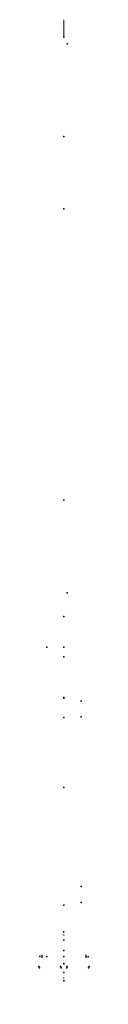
# Model space of a CAD drawing. Header units: millimetres. Extents: x -720 to -471, y -2529 to 2342.
import ezdxf

# ---------------------------------------------------------------- set-up
doc = ezdxf.new("R2010")
doc.units = ezdxf.units.MM
doc.header["$LTSCALE"] = 0.5
doc.layers.get('0').update_dxf_attribs({"lineweight": 18})
for name, color, linetype in [('04___PRT_ALL_DTM_PNT', 7, 'Continuous'), ('04___PRT_ALL_DTM_PNT_1', 7, 'Continuous'), ('04___PRT_ALL_DTM_PNT_13', 7, 'Continuous'), ('04___PRT_ALL_DTM_PNT_2', 7, 'Continuous'), ('04___PRT_ALL_DTM_PNT_26', 7, 'Continuous'), ('04___PRT_ALL_DTM_PNT_30', 7, 'Continuous'), ('04___PRT_ALL_DTM_PNT_38', 7, 'Continuous'), ('04___PRT_ALL_DTM_PNT_40', 7, 'Continuous'), ('04___PRT_ALL_DTM_PNT_42', 7, 'Continuous'), ('04___PRT_ALL_DTM_PNT_53', 7, 'Continuous'), ('04___PRT_ALL_DTM_PNT_55', 7, 'Continuous'), ('04___PRT_ALL_DTM_PNT_56', 7, 'Continuous'), ('04___PRT_ALL_DTM_PNT_57', 7, 'Continuous'), ('04___PRT_ALL_DTM_PNT_9', 7, 'Continuous'), ('04__ASM_ALL_DTM_PNT_1', 7, 'Continuous'), ('04__ASM_ALL_DTM_PNT_3', 7, 'Continuous'), ('04__ASM_ALL_DTM_PNT_7', 7, 'Continuous'), ('04__ASM_ALL_DTM_PNT_9', 7, 'Continuous'), ('1_AXIS', 7, 'Continuous')]:
    doc.layers.add(name, color=color, linetype=linetype)

# ---------------------------------------------------------------- blocks, each defined once
blk = doc.blocks.new('C0E71FB1673B14B6490B0E6C7F3733C9089BFC77$$$C906BBC760572095F726B39B13C9EDE80CDE5667')
at = {"color": 8, "true_color": 0x787878}
blk.add_line((0, 0), (0, 5), dxfattribs=at)
blk.add_line((0, 0), (0, 5), dxfattribs=at)
blk = doc.blocks.new('136203')
at = {"color": 0}
blk.add_blockref('C0E71FB1673B14B6490B0E6C7F3733C9089BFC77$$$C906BBC760572095F726B39B13C9EDE80CDE5667', (0, 0), dxfattribs=at)
blk = doc.blocks.new('8320F01B0EB97EB6EE2585F224B04EBF0036AA69$$$C906BBC760572095F726B39B13C9EDE80CDE5667')
at = {"color": 8, "true_color": 0x787878}
for p, q in [((636.25, 83, 27.5), (636.25, 88, 27.5)), ((636.25, 83, -27.5), (636.25, 88, -27.5))]:
    blk.add_line(p, q, dxfattribs=at)
blk = doc.blocks.new('136204')
at = {"color": 0}
blk.add_blockref('8320F01B0EB97EB6EE2585F224B04EBF0036AA69$$$C906BBC760572095F726B39B13C9EDE80CDE5667', (0, 0), dxfattribs=at)
blk = doc.blocks.new('136205')
at = {"color": 0}
for name, p in [('136204', (0, 5)), ('136203', (0, 0))]:
    blk.add_blockref(name, p, dxfattribs=at)
blk = doc.blocks.new('DB51093F92CEAE879EC37F077DD31104C2258BFC$$$B8A4396250C5687B1D31E70758B30729E1AC4426')
at = {"color": 142, "true_color": 0x0099cc}
for p, q in [((-1952, 177), (-1952, 100.2)), ((-1952, 101.4), (-1865.7, 176.7)), ((-1952, 100.2), (-1952, 163.9)), ((-1952, 163.9), (-1952, 143.6)), ((-1865.7, -78.5), (-1865.7, 177.1)), ((-1865.7, 177.1), (-1865.7, -105.3)), ((-1865.7, 176.7), (-1865.7, 177.1)), ((-1952, 100.2), (-1952, 101.4)), ((-1865.7, -105.3), (-1865.7, 137)), ((-1952, -67.7), (-1952, -32.7)), ((-1952, -32.7), (-1952, -66.4)), ((-1952, -32.7), (-1952, -34.3)), ((-1952, -34.3), (-1865.7, -104.6)), ((-1952, -66.4), (-1952, -65.8)), ((-1865.7, -104.6), (-1865.7, -105.3))]:
    blk.add_line(p, q, dxfattribs=at)
at = {"layer": '04__ASM_ALL_DTM_PNT_1'}
for p in [(1000, 0), (1200, 0), (1500, 0)]:
    blk.add_point(p, dxfattribs=at)
blk = doc.blocks.new('F1084DD788D783C73DA8D703691876DC6C4E5B3E$$$C906BBC760572095F726B39B13C9EDE80CDE5667')
at = {"layer": '04___PRT_ALL_DTM_PNT_40'}
for p in [(-1357.5, 60, -16.5), (1357.5, 60, -16.5), (-900, 0), (900, 0)]:
    blk.add_point(p, dxfattribs=at)
blk = doc.blocks.new('100-6302-05')
at = {"color": 0}
blk.add_blockref('F1084DD788D783C73DA8D703691876DC6C4E5B3E$$$C906BBC760572095F726B39B13C9EDE80CDE5667', (0, 0), dxfattribs=at)
blk = doc.blocks.new('A3D8FF37C2D66953B1E5ED45DD96DA016356FC29$$$C906BBC760572095F726B39B13C9EDE80CDE5667')
at = {"layer": '04___PRT_ALL_DTM_PNT_38'}
for p in [(0, 41), (0, -41)]:
    blk.add_point(p, dxfattribs=at)
blk = doc.blocks.new('100-6305-2')
at = {"color": 0}
blk.add_blockref('A3D8FF37C2D66953B1E5ED45DD96DA016356FC29$$$C906BBC760572095F726B39B13C9EDE80CDE5667', (0, 0), dxfattribs=at)
blk = doc.blocks.new('100-6302')
at = {"color": 0}
blk.add_blockref('100-6302-05', (1477.5, 62), dxfattribs=at)
at = {"color": 0, "extrusion": (-1, 0, 0), "rotation": 270}
blk.add_blockref('100-6305-2', (-82, 0, -2952), dxfattribs=at)
blk = doc.blocks.new('138777')
at = {"color": 0}
for name, p in [('DB51093F92CEAE879EC37F077DD31104C2258BFC$$$B8A4396250C5687B1D31E70758B30729E1AC4426', (0, 0)), ('100-6302', (-1952, -82))]:
    blk.add_blockref(name, p, dxfattribs=at)
blk = doc.blocks.new('04949FF6359E9B5F09AA5BC55DAB01F6B3209209$$$B8A4396250C5687B1D31E70758B30729E1AC4426')
at = {"layer": '04__ASM_ALL_DTM_PNT_7'}
blk.add_point((0, 0, 160), dxfattribs=at)
blk = doc.blocks.new('138752_AF0')
at = {"color": 0}
blk.add_blockref('04949FF6359E9B5F09AA5BC55DAB01F6B3209209$$$B8A4396250C5687B1D31E70758B30729E1AC4426', (0, 0), dxfattribs=at)
blk = doc.blocks.new('0E9199A492998D8E8CDD7B3341BB610389B094AB$$$C906BBC760572095F726B39B13C9EDE80CDE5667')
at = {"layer": '04___PRT_ALL_DTM_PNT'}
for p in [(-85, 0), (-85, -83)]:
    blk.add_point(p, dxfattribs=at)
blk = doc.blocks.new('124030')
at = {"color": 0}
blk.add_blockref('0E9199A492998D8E8CDD7B3341BB610389B094AB$$$C906BBC760572095F726B39B13C9EDE80CDE5667', (0, 0), dxfattribs=at)
blk = doc.blocks.new('2A18F79E1C47EFC5100C8E84510942C7A977EAB1$$$C906BBC760572095F726B39B13C9EDE80CDE5667')
at = {"layer": '04___PRT_ALL_DTM_PNT_1'}
for p in [(-85, 0), (-85, -83)]:
    blk.add_point(p, dxfattribs=at)
blk = doc.blocks.new('124031')
at = {"color": 0}
blk.add_blockref('2A18F79E1C47EFC5100C8E84510942C7A977EAB1$$$C906BBC760572095F726B39B13C9EDE80CDE5667', (0, 0), dxfattribs=at)
blk = doc.blocks.new('124035_AF6')
at = {"color": 0, "extrusion": (0, 0.34202, -0.939693), "rotation": 180}
blk.add_blockref('124031', (0, 140, 101), dxfattribs=at)
at = {"color": 0, "extrusion": (0, -1, 0), "rotation": 180}
blk.add_blockref('124030', (0, 140, 101), dxfattribs=at)
blk = doc.blocks.new('124035_AF7')
at = {"color": 0, "extrusion": (0, 0.34202, -0.939693), "rotation": 180}
blk.add_blockref('124031', (0, 140, 101), dxfattribs=at)
at = {"color": 0, "extrusion": (0, -1, 0), "rotation": 180}
blk.add_blockref('124030', (0, 140, 101), dxfattribs=at)
blk = doc.blocks.new('124035_AF9')
at = {"color": 0, "extrusion": (0, 0.34202, -0.939693), "rotation": 180}
blk.add_blockref('124031', (0, 140, 101), dxfattribs=at)
at = {"color": 0, "extrusion": (0, -1, 0), "rotation": 180}
blk.add_blockref('124030', (0, 140, 101), dxfattribs=at)
blk = doc.blocks.new('124035_AF8')
at = {"color": 0, "extrusion": (0, 0.34202, -0.939693), "rotation": 180}
blk.add_blockref('124031', (0, 140, 101), dxfattribs=at)
at = {"color": 0, "extrusion": (0, -1, 0), "rotation": 180}
blk.add_blockref('124030', (0, 140, 101), dxfattribs=at)
blk = doc.blocks.new('EF1A6DB5C3067C2011824283C2DFEB66BD75D210$$$C906BBC760572095F726B39B13C9EDE80CDE5667')
at = {"layer": '04___PRT_ALL_DTM_PNT_9'}
for p in [(0, 445), (0, -445)]:
    blk.add_point(p, dxfattribs=at)
blk = doc.blocks.new('124884')
at = {"color": 0}
blk.add_blockref('EF1A6DB5C3067C2011824283C2DFEB66BD75D210$$$C906BBC760572095F726B39B13C9EDE80CDE5667', (0, 0), dxfattribs=at)
blk = doc.blocks.new('CB47451C36AFF6D66A8EC831EFD366E4361D47CD$$$C906BBC760572095F726B39B13C9EDE80CDE5667')
at = {"layer": '04___PRT_ALL_DTM_PNT_13'}
for p in [(0, 545), (0, -545)]:
    blk.add_point(p, dxfattribs=at)
blk = doc.blocks.new('124893')
at = {"color": 0}
blk.add_blockref('CB47451C36AFF6D66A8EC831EFD366E4361D47CD$$$C906BBC760572095F726B39B13C9EDE80CDE5667', (0, 0), dxfattribs=at)
blk = doc.blocks.new('8245EED5188FFD7CC7B8DA3E4095BE298D3CA465$$$C906BBC760572095F726B39B13C9EDE80CDE5667')
at = {"layer": '04___PRT_ALL_DTM_PNT_56'}
blk.add_point((0, 25, 2), dxfattribs=at)
blk = doc.blocks.new('125076')
at = {"color": 0}
blk.add_blockref('8245EED5188FFD7CC7B8DA3E4095BE298D3CA465$$$C906BBC760572095F726B39B13C9EDE80CDE5667', (0, 0), dxfattribs=at)
blk = doc.blocks.new('124874')
at = {"color": 0}
blk.add_blockref('125076', (0, 3.2, 13.5), dxfattribs=at)
blk = doc.blocks.new('124950')
at = {"color": 0}
blk.add_blockref('124893', (0, 0), dxfattribs=at)
at = {"color": 0, "extrusion": (0, 1, 0)}
blk.add_blockref('124874', (0, 75.3, 22), dxfattribs=at)
blk = doc.blocks.new('734773B999DA8D683272C746F69CA4F30B40B04C$$$C906BBC760572095F726B39B13C9EDE80CDE5667')
at = {"layer": '04___PRT_ALL_DTM_PNT_42'}
for p in [(0, 177.2, -253), (0, 0), (0, 0)]:
    blk.add_point(p, dxfattribs=at)
blk = doc.blocks.new('126055_AF20')
at = {"color": 0}
blk.add_blockref('734773B999DA8D683272C746F69CA4F30B40B04C$$$C906BBC760572095F726B39B13C9EDE80CDE5667', (0, 0), dxfattribs=at)
blk = doc.blocks.new('124963_AF1')
at = {"color": 0, "extrusion": (-0.087156, -0.340719, -0.936117), "rotation": 166.5336097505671}
blk.add_blockref('124884', (-166.3, -643.9, -135), dxfattribs=at)
at = {"color": 0, "extrusion": (0, 0, -1)}
blk.add_blockref('124035_AF9', (0, 101), dxfattribs=at)
at = {"color": 0, "extrusion": (0, 0.34202, 0.939693)}
blk.add_blockref('126055_AF20', (0, -219.9, 135.5), dxfattribs=at)
at = {"color": 0, "extrusion": (0, 0.939693, -0.34202), "rotation": 180}
blk.add_blockref('124035_AF8', (0, 34.5, 94.9), dxfattribs=at)
at = {"color": 0, "extrusion": (0, -1, 0), "rotation": 180}
blk.add_blockref('124950', (0, -670), dxfattribs=at)
blk = doc.blocks.new('580AC40EB81015316B1E7B0DC02C466EBBFADF0E$$$B8A4396250C5687B1D31E70758B30729E1AC4426')
at = {"layer": '04__ASM_ALL_DTM_PNT_9'}
for p in [(0, 270), (-79.5, 0), (79.5, 0)]:
    blk.add_point(p, dxfattribs=at)
blk = doc.blocks.new('1E0D89B704B15EB21831D568542FA5B396DFAE3B$$$C906BBC760572095F726B39B13C9EDE80CDE5667')
at = {"color": 252, "true_color": 0x8a9399}
blk.add_line((0, 0, -210), (-5, 0, -210), dxfattribs=at)
blk = doc.blocks.new('142700')
at = {"color": 0}
blk.add_blockref('1E0D89B704B15EB21831D568542FA5B396DFAE3B$$$C906BBC760572095F726B39B13C9EDE80CDE5667', (0, 0), dxfattribs=at)
blk = doc.blocks.new('C64AF3A7038687DF2EC3D7234CAD789B1CC51D22$$$B8A4396250C5687B1D31E70758B30729E1AC4426')
at = {"layer": '04__ASM_ALL_DTM_PNT_3'}
blk.add_point((0, 0, -49), dxfattribs=at)
blk = doc.blocks.new('2983B62366643C3C9E0A223E41BFFA06D2CFF818$$$C906BBC760572095F726B39B13C9EDE80CDE5667')
at = {"layer": '04___PRT_ALL_DTM_PNT_53'}
for p in [(0, 80, -15), (0, -80, -15)]:
    blk.add_point(p, dxfattribs=at)
blk = doc.blocks.new('199-808-160')
at = {"color": 0}
blk.add_blockref('2983B62366643C3C9E0A223E41BFFA06D2CFF818$$$C906BBC760572095F726B39B13C9EDE80CDE5667', (0, 0), dxfattribs=at)
blk = doc.blocks.new('74C15D33F9AF2C13420265ACB6A3EF6142C16E76$$$C906BBC760572095F726B39B13C9EDE80CDE5667')
at = {"layer": '04___PRT_ALL_DTM_PNT_57'}
for p in [(-17.8, 57.7, -39.7), (117.8, 57.7, -39.7), (-20.5, 26.1, -44.1), (120.5, 26.1, -44.1)]:
    blk.add_point(p, dxfattribs=at)
blk = doc.blocks.new('142440')
at = {"color": 0}
blk.add_blockref('74C15D33F9AF2C13420265ACB6A3EF6142C16E76$$$C906BBC760572095F726B39B13C9EDE80CDE5667', (0, 0), dxfattribs=at)
blk = doc.blocks.new('7CADA48BE6BADA0948FF8E412AF8BAFC510C067A$$$C906BBC760572095F726B39B13C9EDE80CDE5667')
at = {"layer": '04___PRT_ALL_DTM_PNT_55'}
for p in [(-17.8, 57.7, -39.7), (117.8, 57.7, -39.7), (-20.5, 26.1, -44.1), (120.5, 26.1, -44.1)]:
    blk.add_point(p, dxfattribs=at)
blk = doc.blocks.new('142441')
at = {"color": 0}
blk.add_blockref('7CADA48BE6BADA0948FF8E412AF8BAFC510C067A$$$C906BBC760572095F726B39B13C9EDE80CDE5667', (0, 0), dxfattribs=at)
blk = doc.blocks.new('142858')
at = {"color": 0}
for name in ['199-808-160', 'C64AF3A7038687DF2EC3D7234CAD789B1CC51D22$$$B8A4396250C5687B1D31E70758B30729E1AC4426']:
    blk.add_blockref(name, (0, 0), dxfattribs=at)
at = {"color": 0, "extrusion": (0, -1, 0)}
for name, p in [('142440', (-104, -150.7)), ('142441', (4, -150.7))]:
    blk.add_blockref(name, p, dxfattribs=at)
blk = doc.blocks.new('8754F59E71FE8D271098129D10423302259FA17B$$$C906BBC760572095F726B39B13C9EDE80CDE5667')
at = {"layer": '04___PRT_ALL_DTM_PNT_2'}
for p in [(0, 204.9, -36.1), (0, 0), (0, 0)]:
    blk.add_point(p, dxfattribs=at)
blk = doc.blocks.new('126056_AF1')
at = {"color": 0}
blk.add_blockref('8754F59E71FE8D271098129D10423302259FA17B$$$C906BBC760572095F726B39B13C9EDE80CDE5667', (0, 0), dxfattribs=at)
blk = doc.blocks.new('45C88256C58DC1FA0BA8803AAE8BF9BF66508942$$$C906BBC760572095F726B39B13C9EDE80CDE5667')
at = {"layer": '1_AXIS', "color": 250, "true_color": 0x272727}
for p, q in [((7.5, 0), (-7.5, 0)), ((0, 0, 6.5), (0, 0, 14))]:
    blk.add_line(p, q, dxfattribs=at)
blk = doc.blocks.new('143004')
at = {"color": 0}
blk.add_blockref('45C88256C58DC1FA0BA8803AAE8BF9BF66508942$$$C906BBC760572095F726B39B13C9EDE80CDE5667', (0, 0), dxfattribs=at)
blk = doc.blocks.new('142481_AF0')
at = {"color": 0, "extrusion": (0.34202, 0.939693, 0), "rotation": 90}
blk.add_blockref('142858', (106.7, 0, 443.8), dxfattribs=at)
at = {"color": 0, "extrusion": (-1, 0, 0), "rotation": 90}
blk.add_blockref('126056_AF1', (-206.3, 0), dxfattribs=at)
at = {"color": 0, "extrusion": (0, 0, -1)}
blk.add_blockref('143004', (0, 312, 109), dxfattribs=at)
at = {"color": 0}
for name, p in [('143004', (0, 312, 109)), ('580AC40EB81015316B1E7B0DC02C466EBBFADF0E$$$B8A4396250C5687B1D31E70758B30729E1AC4426', (0, 0))]:
    blk.add_blockref(name, p, dxfattribs=at)
at = {"color": 0, "extrusion": (-1, 0, 0)}
blk.add_blockref('143004', (-210, 0, 111), dxfattribs=at)
at = {"color": 0, "extrusion": (1, 0, 0)}
blk.add_blockref('143004', (210, 0, 111), dxfattribs=at)
at = {"color": 0, "extrusion": (0, -1, 0)}
blk.add_blockref('142700', (-104, 0), dxfattribs=at)
at = {"color": 0, "extrusion": (0, -1, 0), "rotation": 180}
blk.add_blockref('142700', (104, 0), dxfattribs=at)
blk = doc.blocks.new('CD9017ACD7B860E50174EF669BC3B10EE4F7CD6D$$$C906BBC760572095F726B39B13C9EDE80CDE5667')
at = {"layer": '04___PRT_ALL_DTM_PNT_30'}
for p in [(0, 174.9, -249.8), (0, 0), (0, 0)]:
    blk.add_point(p, dxfattribs=at)
blk = doc.blocks.new('126055_AF19')
at = {"color": 0}
blk.add_blockref('CD9017ACD7B860E50174EF669BC3B10EE4F7CD6D$$$C906BBC760572095F726B39B13C9EDE80CDE5667', (0, 0), dxfattribs=at)
blk = doc.blocks.new('124974_AF0')
at = {"color": 0, "extrusion": (0, 0.939693, -0.34202)}
blk.add_blockref('124963_AF1', (0, 408.1, 1335.7), dxfattribs=at)
at = {"color": 0, "extrusion": (1, 0, 0)}
blk.add_blockref('142481_AF0', (1530.3, 917.5), dxfattribs=at)
at = {"color": 0, "extrusion": (0, 0, -1)}
blk.add_blockref('124035_AF6', (0, 101, -290), dxfattribs=at)
at = {"color": 0, "extrusion": (0, 0.34202, 0.939693)}
blk.add_blockref('126055_AF19', (0, -117.3, 408.1), dxfattribs=at)
at = {"color": 0, "extrusion": (0, 0.939693, -0.34202), "rotation": 180}
blk.add_blockref('124035_AF7', (0, 307.1, -4.3), dxfattribs=at)
at = {"color": 0, "rotation": 180}
blk.add_blockref('138752_AF0', (0, 0, 12), dxfattribs=at)
blk = doc.blocks.new('11D5613C64DF42F5FB3495C47E71A10FB3EA4216$$$C906BBC760572095F726B39B13C9EDE80CDE5667')
at = {"layer": '04___PRT_ALL_DTM_PNT_26'}
for p in [(0, 848.5, -848.5), (0, 0), (0, 0)]:
    blk.add_point(p, dxfattribs=at)
blk = doc.blocks.new('126057_AF4')
at = {"color": 0}
blk.add_blockref('11D5613C64DF42F5FB3495C47E71A10FB3EA4216$$$C906BBC760572095F726B39B13C9EDE80CDE5667', (0, 0), dxfattribs=at)
blk = doc.blocks.new('138794')
at = {"color": 0, "extrusion": (-1, 0, 0), "rotation": 270}
blk.add_blockref('126057_AF4', (-1048.5, 0, 3016.8), dxfattribs=at)
at = {"color": 0}
for name, p in [('138777', (-1152, 47)), ('136205', (0, 0))]:
    blk.add_blockref(name, p, dxfattribs=at)
at = {"color": 0, "extrusion": (0, -1, 0), "rotation": 270}
blk.add_blockref('124974_AF0', (0, 0), dxfattribs=at)

msp = doc.modelspace()

# ---------------------------------------------------------------- block references
at = {"extrusion": (-1, 1.83697e-16, 6.12323e-17)}
msp.add_blockref('138794', (761.7, 166.4, 595.4), dxfattribs=at)

doc.saveas('drawing.dxf')
